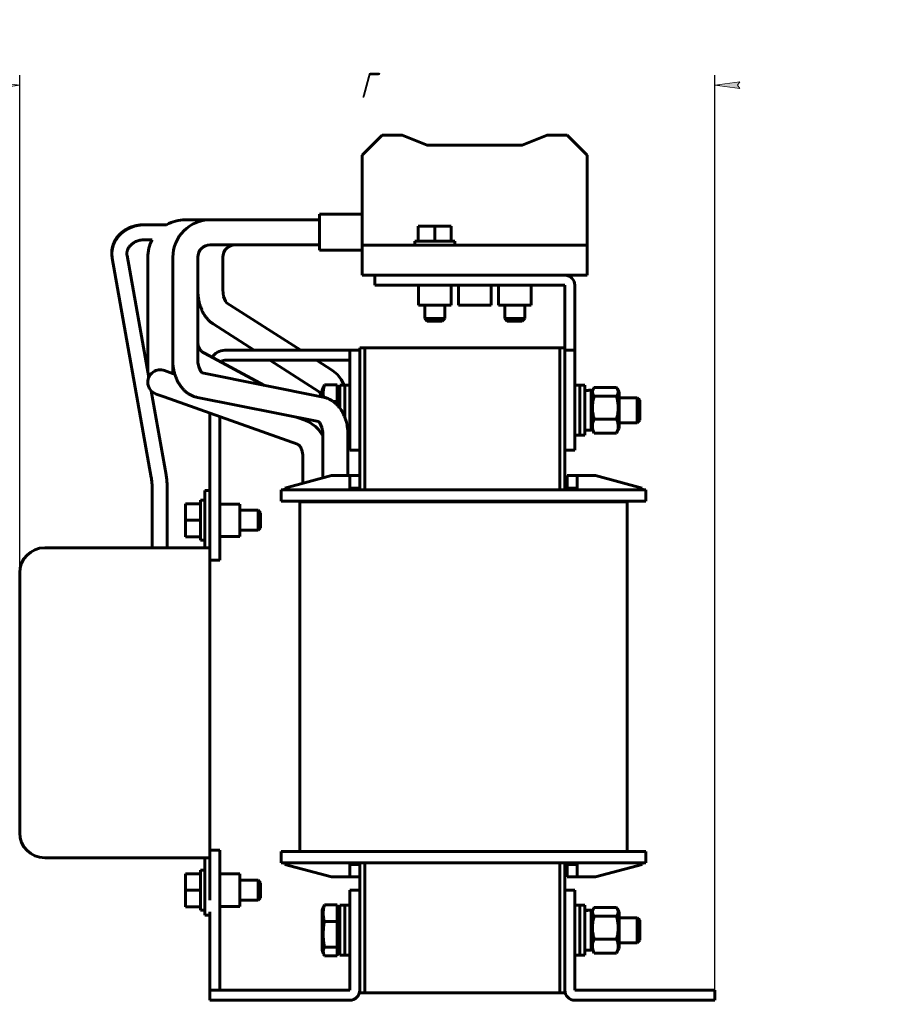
# Model space of a CAD drawing. Header units: millimetres. Extents: x 0 to 420, y 0 to 594.
# Tile 5 of 6: x 248 to 420, y 100 to 297. Entities that reach past the tile are written whole.
import ezdxf

# ---------------------------------------------------------------- set-up
doc = ezdxf.new("R2010")
doc.units = ezdxf.units.MM
doc.linetypes.add('K5LT_BASIC', pattern=[0])
doc.linetypes.add('K5LT_THIN', pattern=[0])
doc.layers.add('Системный слой', color=7, linetype='Continuous')
doc.styles.add('KDIMTEXTSTYLE', font='GOST_AU.SHX', dxfattribs={"width": 0.96, "oblique": 15, "height": 5})
doc.dimstyles.new('KDIMSTYLE (1.00)', dxfattribs={"dimtxt": 5, "dimasz": 1, "dimexe": 2, "dimexo": 0, "dimgap": 1, "dimtad": 1, "dimtxsty": 'KDIMTEXTSTYLE', "dimsah": 1, "dimcen": 0, "dimdle": 1, "dimadec": 0, "dimazin": 0, "dimtfac": 0.667, "dimtmove": 0, "dimatfit": 3, "dimfxl": 1, "dimtvp": 1, "dimtolj": 1, "dimtzin": 0, "dimarcsym": 0})

# ---------------------------------------------------------------- blocks, each defined once
blk = doc.blocks.new('U33')
at = {"layer": 'Системный слой', "color": 150, "linetype": 'K5LT_BASIC', "lineweight": 60, "true_color": 0x0080ff}
for p, q in [((307.71, 215.96), (307.43, 216.23)), ((307.43, 216.23), (307.43, 216.23)), ((308.15, 215.05), (307.71, 215.96)), ((308.28, 214.41), (308.15, 215.05)), ((308.32, 214.07), (308.28, 214.41)), ((308.33, 213.9), (308.32, 214.07)), ((308.33, 213.81), (308.33, 213.9)), ((308.33, 213.77), (308.33, 213.81)), ((308.33, 213.75), (308.33, 213.77)), ((308.33, 213.74), (308.33, 213.75)), ((308.33, 213.73), (308.33, 213.74)), ((308.33, 213.73), (308.33, 213.73)), ((308.33, 213.73), (308.33, 213.73)), ((308.33, 213.73), (308.33, 213.73)), ((308.33, 213.73), (308.33, 213.73)), ((308.33, 213.73), (308.33, 213.73))]:
    blk.add_line(p, q, dxfattribs=at)
blk = doc.blocks.new('U34')
at = {"layer": 'Системный слой', "color": 150, "linetype": 'K5LT_BASIC', "lineweight": 60, "true_color": 0x0080ff}
for p, q in [((313.33, 205.45), (313.33, 213.73)), ((313.33, 200.2), (313.33, 200.35))]:
    blk.add_line(p, q, dxfattribs=at)
blk = doc.blocks.new('U35')
at = {"layer": 'Системный слой', "color": 150, "linetype": 'K5LT_BASIC', "lineweight": 60, "true_color": 0x0080ff}
for p, q in [((308.33, 204.99), (308.33, 213.73)), ((308.33, 200.2), (308.33, 200.35))]:
    blk.add_line(p, q, dxfattribs=at)
blk = doc.blocks.new('U36')
at = {"layer": 'Системный слой', "color": 150, "linetype": 'K5LT_BASIC', "lineweight": 60, "true_color": 0x0080ff}
for p, q in [((283.35, 228.03), (283.33, 228.48)), ((283.52, 227.16), (283.35, 228.03)), ((283.95, 226.24), (283.52, 227.16)), ((284.23, 225.97), (283.95, 226.24))]:
    blk.add_line(p, q, dxfattribs=at)
blk = doc.blocks.new('U37')
at = {"layer": 'Системный слой', "color": 150, "linetype": 'K5LT_BASIC', "lineweight": 60, "true_color": 0x0080ff}
for p, q in [((305.56, 216.16), (304.92, 216.43)), ((306.84, 215.28), (305.56, 216.16)), ((307.43, 214.68), (306.84, 215.28)), ((308.33, 213.36), (307.43, 214.68))]:
    blk.add_line(p, q, dxfattribs=at)
blk = doc.blocks.new('U38')
at = {"layer": 'Системный слой', "color": 150, "linetype": 'K5LT_BASIC', "lineweight": 60, "true_color": 0x0080ff}
for start, end in [(90, 119.9264), (152.1819, 180)]:
    blk.add_arc((280.83, 249.1), 7.5, start, end, dxfattribs=at)
blk = doc.blocks.new('U39')
at = {"layer": 'Системный слой', "color": 150, "linetype": 'K5LT_BASIC', "lineweight": 60, "true_color": 0x0080ff}
for p, q in [((278.72, 225.73), (278.29, 225.88)), ((304.92, 216.43), (302.97, 217.12))]:
    blk.add_line(p, q, dxfattribs=at)
blk = doc.blocks.new('U40')
at = {"layer": 'Системный слой', "color": 150, "linetype": 'K5LT_BASIC', "lineweight": 60, "true_color": 0x0080ff}
for p, q in [((304.33, 203.92), (304.33, 209.24)), ((304.33, 200.2), (304.33, 200.35))]:
    blk.add_line(p, q, dxfattribs=at)
blk = doc.blocks.new('U41')
at = {"layer": 'Системный слой', "color": 150, "linetype": 'K5LT_BASIC', "lineweight": 60, "true_color": 0x0080ff}
for p, q in [((310.28, 226.43), (311.23, 225.64)), ((311.23, 225.64), (312, 224.65)), ((312, 224.65), (312.59, 223.5))]:
    blk.add_line(p, q, dxfattribs=at)
blk = doc.blocks.new('U42')
at = {"layer": 'Системный слой', "color": 150, "linetype": 'K5LT_BASIC', "lineweight": 60, "true_color": 0x0080ff}
for p, q in [((288.33, 242.57), (288.48, 241.27)), ((288.48, 241.27), (288.84, 240.31)), ((288.84, 240.31), (289.08, 239.99))]:
    blk.add_line(p, q, dxfattribs=at)
blk = doc.blocks.new('U43')
at = {"layer": 'Системный слой', "color": 150, "linetype": 'K5LT_BASIC', "lineweight": 60, "true_color": 0x0080ff}
for p, q in [((307.58, 222.21), (307.65, 222.14)), ((307.65, 222.14), (307.88, 221.8)), ((307.88, 221.8), (308.12, 221.19))]:
    blk.add_line(p, q, dxfattribs=at)
blk = doc.blocks.new('U44')
at = {"layer": 'Системный слой', "color": 150, "linetype": 'K5LT_BASIC', "lineweight": 60, "true_color": 0x0080ff}
for p, q in [((289.08, 239.99), (303.91, 230.5)), ((307.03, 228.5), (310.28, 226.43))]:
    blk.add_line(p, q, dxfattribs=at)
blk = doc.blocks.new('U45')
at = {"layer": 'Системный слой', "color": 150, "linetype": 'K5LT_BASIC', "lineweight": 60, "true_color": 0x0080ff}
for p, q in [((286.39, 235.78), (294.63, 230.5)), ((297.76, 228.5), (307.58, 222.21))]:
    blk.add_line(p, q, dxfattribs=at)
blk = doc.blocks.new('U46')
at = {"layer": 'Системный слой', "color": 150, "linetype": 'K5LT_BASIC', "lineweight": 60, "true_color": 0x0080ff}
for p, q in [((355.71, 202.6), (355.71, 231)), ((355.71, 102), (355.71, 128))]:
    blk.add_line(p, q, dxfattribs=at)
blk = doc.blocks.new('U47')
at = {"layer": 'Системный слой', "color": 150, "linetype": 'K5LT_BASIC', "lineweight": 60, "true_color": 0x0080ff}
for p, q in [((356.71, 202.6), (356.71, 210.5)), ((356.71, 102), (356.71, 128))]:
    blk.add_line(p, q, dxfattribs=at)
blk = doc.blocks.new('U48')
at = {"layer": 'Системный слой', "color": 150, "linetype": 'K5LT_BASIC', "lineweight": 60, "true_color": 0x0080ff}
for p, q in [((371.21, 218.5), (371.21, 221)), ((371.21, 216), (371.21, 218.5))]:
    blk.add_line(p, q, dxfattribs=at)
blk = doc.blocks.new('U49')
at = {"layer": 'Системный слой', "color": 150, "linetype": 'K5LT_BASIC', "lineweight": 60, "true_color": 0x0080ff}
for p, q in [((308.46, 222.74), (308.39, 221.93)), ((308.65, 223.61), (308.46, 222.74)), ((308.39, 221.93), (308.45, 221.13))]:
    blk.add_line(p, q, dxfattribs=at)
blk = doc.blocks.new('U50')
at = {"layer": 'Системный слой', "color": 150, "linetype": 'K5LT_BASIC', "lineweight": 60, "true_color": 0x0080ff}
for p, q in [((308.21, 222.5), (308.21, 221.18)), ((308.21, 214.79), (308.21, 214.5))]:
    blk.add_line(p, q, dxfattribs=at)
blk = doc.blocks.new('U51')
at = {"layer": 'Системный слой', "color": 150, "linetype": 'K5LT_BASIC', "lineweight": 60, "true_color": 0x0080ff}
for p, q in [((371.71, 220.5), (371.71, 218.5)), ((371.71, 218.5), (371.71, 216.5))]:
    blk.add_line(p, q, dxfattribs=at)
blk = doc.blocks.new('U52')
at = {"layer": 'Системный слой', "color": 150, "linetype": 'K5LT_BASIC', "lineweight": 60, "true_color": 0x0080ff}
for p, q in [((367.04, 223.08), (367.1, 223)), ((367.1, 223), (367.15, 222.92)), ((367.15, 222.92), (367.21, 222.83)), ((367.21, 222.83), (367.39, 222.32)), ((367.32, 221.81), (367.04, 221.31)), ((367.39, 222.32), (367.32, 221.81))]:
    blk.add_line(p, q, dxfattribs=at)
blk = doc.blocks.new('U53')
at = {"layer": 'Системный слой', "color": 150, "linetype": 'K5LT_BASIC', "lineweight": 60, "true_color": 0x0080ff}
for p, q in [((362.24, 222.33), (362.42, 222.83)), ((362.42, 222.83), (362.47, 222.92)), ((362.47, 222.92), (362.53, 223)), ((362.53, 223), (362.59, 223.08)), ((362.3, 221.81), (362.24, 222.33)), ((362.59, 221.31), (362.3, 221.81))]:
    blk.add_line(p, q, dxfattribs=at)
blk = doc.blocks.new('U54')
at = {"layer": 'Системный слой', "color": 150, "linetype": 'K5LT_BASIC', "lineweight": 60, "true_color": 0x0080ff}
for p, q in [((371.21, 114.5), (371.21, 117)), ((371.21, 112), (371.21, 114.5))]:
    blk.add_line(p, q, dxfattribs=at)
blk = doc.blocks.new('U55')
at = {"layer": 'Системный слой', "color": 150, "linetype": 'K5LT_BASIC', "lineweight": 60, "true_color": 0x0080ff}
for p, q in [((308.51, 110.83), (308.4, 110.37)), ((308.4, 110.37), (308.43, 109.93)), ((308.65, 111.12), (308.51, 110.83)), ((308.43, 109.93), (308.49, 109.73)), ((308.49, 109.73), (308.54, 109.62)), ((308.54, 109.62), (308.59, 109.51)), ((308.59, 109.51), (308.65, 109.4))]:
    blk.add_line(p, q, dxfattribs=at)
blk = doc.blocks.new('U56')
at = {"layer": 'Системный слой', "color": 150, "linetype": 'K5LT_BASIC', "lineweight": 60, "true_color": 0x0080ff}
for p, q in [((371.71, 116.5), (371.71, 114.5)), ((371.71, 114.5), (371.71, 112.5))]:
    blk.add_line(p, q, dxfattribs=at)
blk = doc.blocks.new('U57')
at = {"layer": 'Системный слой', "color": 150, "linetype": 'K5LT_BASIC', "lineweight": 60, "true_color": 0x0080ff}
for p, q in [((318.71, 245.5), (316.21, 245.5)), ((361.21, 245.5), (356.71, 245.5))]:
    blk.add_line(p, q, dxfattribs=at)
blk = doc.blocks.new('U58')
at = {"layer": 'Системный слой', "color": 150, "linetype": 'K5LT_BASIC', "lineweight": 60, "true_color": 0x0080ff}
for p, q in [((273.52, 225.05), (269.19, 249.43)), ((276.97, 205.58), (273.98, 222.42))]:
    blk.add_line(p, q, dxfattribs=at)
blk = doc.blocks.new('U59')
at = {"layer": 'Системный слой', "color": 150, "linetype": 'K5LT_BASIC', "lineweight": 60, "true_color": 0x0080ff}
for p, q in [((274.04, 204.91), (274.01, 205.1)), ((274.14, 204.11), (274.04, 204.91)), ((274.19, 203.36), (274.14, 204.11)), ((274.21, 202.97), (274.19, 203.36)), ((274.21, 202.78), (274.21, 202.97)), ((274.21, 202.68), (274.21, 202.78)), ((274.21, 202.63), (274.21, 202.68)), ((274.21, 202.61), (274.21, 202.63)), ((274.21, 202.59), (274.21, 202.61)), ((274.21, 202.58), (274.21, 202.59)), ((274.21, 202.59), (274.21, 202.59)), ((274.21, 202.59), (274.21, 202.59)), ((274.21, 202.58), (274.21, 202.58)), ((274.21, 202.58), (274.21, 202.58)), ((274.21, 202.58), (274.21, 202.58)), ((274.21, 202.58), (274.21, 202.58))]:
    blk.add_line(p, q, dxfattribs=at)
blk = doc.blocks.new('U60')
at = {"layer": 'Системный слой', "color": 150, "linetype": 'K5LT_BASIC', "lineweight": 60, "true_color": 0x0080ff}
for p, q in [((315.71, 205.45), (315.71, 231)), ((315.71, 102), (315.71, 125.15))]:
    blk.add_line(p, q, dxfattribs=at)
blk = doc.blocks.new('U61')
at = {"layer": 'Системный слой', "color": 150, "linetype": 'K5LT_BASIC', "lineweight": 60, "true_color": 0x0080ff}
for p, q in [((316.71, 202.6), (316.71, 231)), ((316.71, 102), (316.71, 128))]:
    blk.add_line(p, q, dxfattribs=at)
blk = doc.blocks.new('U62')
at = {"layer": 'Системный слой', "color": 150, "linetype": 'K5LT_BASIC', "lineweight": 60, "true_color": 0x0080ff}
for p, q in [((307.66, 254.1), (307.66, 257.7)), ((307.66, 250.5), (307.66, 254.1))]:
    blk.add_line(p, q, dxfattribs=at)
blk = doc.blocks.new('U63')
at = {"layer": 'Системный слой', "color": 150, "linetype": 'K5LT_BASIC', "lineweight": 60, "true_color": 0x0080ff}
for p, q in [((367.04, 119.08), (367.1, 119)), ((367.1, 119), (367.15, 118.92)), ((367.15, 118.92), (367.21, 118.83)), ((367.21, 118.83), (367.39, 118.32)), ((367.39, 118.32), (367.32, 117.81)), ((367.32, 117.81), (367.04, 117.31))]:
    blk.add_line(p, q, dxfattribs=at)
blk = doc.blocks.new('U64')
at = {"layer": 'Системный слой', "color": 150, "linetype": 'K5LT_BASIC', "lineweight": 60, "true_color": 0x0080ff}
for p, q in [((362.24, 118.33), (362.42, 118.83)), ((362.3, 117.81), (362.24, 118.33)), ((362.42, 118.83), (362.47, 118.92)), ((362.47, 118.92), (362.53, 119)), ((362.53, 119), (362.59, 119.08)), ((362.59, 117.31), (362.3, 117.81))]:
    blk.add_line(p, q, dxfattribs=at)
blk = doc.blocks.new('U65')
at = {"layer": 'Системный слой', "color": 150, "linetype": 'K5LT_BASIC', "lineweight": 60, "true_color": 0x0080ff}
for p, q in [((355.71, 202.6), (355.71, 231)), ((355.71, 102), (355.71, 128))]:
    blk.add_line(p, q, dxfattribs=at)
blk = doc.blocks.new('U66')
at = {"layer": 'Системный слой', "color": 150, "linetype": 'K5LT_BASIC', "lineweight": 60, "true_color": 0x0080ff}
for p, q in [((316.71, 202.6), (316.71, 231)), ((316.71, 102), (316.71, 128))]:
    blk.add_line(p, q, dxfattribs=at)
blk = doc.blocks.new('KDIMARROW_01')
at = {"layer": 'Системный слой'}
blk.add_hatch(color=0, dxfattribs=at).paths.add_polyline_path([(0, 0), (-5, 0.66), (-4.5, 0), (-5, -0.66)])
at = {"layer": 'Системный слой', "color": 0, "linetype": 'K5LT_THIN', "lineweight": 18}
for p, q in [((-4.5, 0), (-5, 0.66)), ((-5, 0.66), (0, 0)), ((0, 0), (-5, -0.66)), ((-5, -0.66), (-4.5, 0)), ((0, 0), (-1, 0))]:
    blk.add_line(p, q, dxfattribs=at)

msp = doc.modelspace()

# ---------------------------------------------------------------- linework, layer by layer
at = {"layer": 'Системный слой', "color": 150, "linetype": 'K5LT_BASIC', "lineweight": 60, "true_color": 0x0080ff}
for p, q in [((320.212, 273.502), (316.212, 269.502)), ((320.212, 273.502), (324.212, 273.502)), ((324.212, 273.502), (329.212, 271.502)), ((348.212, 271.502), (353.212, 273.502)), ((353.212, 273.502), (357.212, 273.502)), ((361.212, 269.502), (357.212, 273.502)), ((329.212, 271.502), (348.212, 271.502)), ((316.212, 269.502), (316.212, 251.502)), ((361.212, 269.502), (361.212, 251.502)), ((280.831, 256.602), (285.831, 256.602)), ((285.831, 256.602), (307.662, 256.602)), ((307.662, 257.702), (316.162, 257.702)), ((316.162, 254.102), (316.162, 257.702)), ((272.616, 255.602), (272.634, 255.602)), ((272.634, 255.602), (272.651, 255.602)), ((272.651, 255.602), (277.089, 255.602)), ((316.162, 252.302), (316.162, 254.102)), ((327.412, 255.336), (327.412, 252.336)), ((327.412, 255.336), (330.712, 255.336)), ((330.712, 255.336), (330.712, 252.336)), ((330.712, 255.336), (334.012, 255.336)), ((334.012, 255.336), (334.012, 252.336)), ((272.651, 252.602), (274.198, 252.602)), ((316.212, 252.302), (316.162, 252.302)), ((316.162, 252.302), (316.162, 250.502)), ((334.712, 252.336), (326.712, 252.336)), ((326.712, 251.502), (326.712, 252.336)), ((334.712, 251.502), (334.712, 252.336)), ((285.831, 251.602), (307.662, 251.602)), ((307.662, 250.502), (316.162, 250.502)), ((316.212, 250.502), (316.162, 250.502)), ((316.212, 251.502), (316.212, 245.502)), ((361.212, 251.502), (316.212, 251.502)), ((361.212, 251.502), (361.212, 245.502)), ((266.211, 249.02), (266.191, 249.134)), ((266.232, 248.907), (266.211, 249.02)), ((274.019, 205.057), (266.232, 248.907)), ((273.331, 229.102), (273.331, 249.102)), ((278.331, 228.479), (278.331, 249.102)), ((283.331, 228.479), (283.331, 249.102)), ((288.331, 249.102), (288.331, 242.565)), ((318.712, 245.502), (320.712, 245.502)), ((318.712, 243.502), (318.712, 245.502)), ((356.712, 245.502), (320.712, 245.502)), ((320.712, 243.502), (318.712, 243.502)), ((320.712, 243.502), (356.712, 243.502)), ((327.462, 239.502), (327.462, 243.502)), ((333.962, 239.502), (333.962, 243.502)), ((335.462, 239.502), (335.462, 243.502)), ((341.962, 239.502), (341.962, 243.502)), ((343.462, 239.502), (343.462, 243.502)), ((349.962, 239.502), (349.962, 243.502)), ((356.712, 243.502), (356.712, 230.502)), ((358.712, 230.502), (358.712, 243.502)), ((333.962, 239.502), (327.462, 239.502)), ((328.712, 236.836), (328.712, 239.502)), ((332.712, 236.836), (332.712, 239.502)), ((341.962, 239.502), (335.462, 239.502)), ((349.962, 239.502), (343.462, 239.502)), ((344.712, 236.836), (344.712, 239.502)), ((348.712, 236.836), (348.712, 239.502)), ((328.712, 236.836), (332.712, 236.836)), ((329.212, 236.336), (328.712, 236.836)), ((332.212, 236.336), (329.212, 236.336)), ((332.212, 236.336), (332.712, 236.836)), ((344.712, 236.836), (348.712, 236.836)), ((345.212, 236.336), (344.712, 236.836)), ((348.212, 236.336), (345.212, 236.336)), ((348.212, 236.336), (348.712, 236.836)), ((288.712, 230.502), (313.712, 230.502)), ((313.712, 228.502), (313.712, 230.502)), ((313.712, 230.502), (315.712, 230.502)), ((315.712, 231.002), (316.712, 231.002)), ((316.712, 231.002), (355.712, 231.002)), ((355.712, 231.002), (356.712, 231.002)), ((356.712, 210.502), (356.712, 230.502)), ((356.712, 230.502), (358.712, 230.502)), ((358.712, 230.502), (358.712, 210.502)), ((273.331, 226.089), (273.331, 229.102)), ((278.331, 225.868), (278.331, 228.479)), ((296.682, 223.481), (284.654, 229.896)), ((288.712, 228.502), (313.712, 228.502)), ((313.712, 212.502), (313.712, 228.502)), ((315.712, 212.502), (315.712, 228.502)), ((278.293, 225.881), (276.667, 226.458)), ((308.427, 221.133), (284.216, 225.975)), ((308.212, 222.502), (308.493, 223.273)), ((308.648, 223.609), (311.212, 223.609)), ((311.212, 220.226), (311.212, 223.609)), ((311.712, 221.872), (311.212, 222.586)), ((312.712, 223.502), (311.712, 223.502)), ((311.712, 218.961), (311.712, 223.502)), ((312.712, 217.136), (312.712, 223.502)), ((312.712, 217.136), (312.712, 223.502)), ((313.712, 223.502), (312.712, 223.502)), ((358.712, 223.502), (359.712, 223.502)), ((359.712, 223.502), (359.712, 213.502)), ((359.712, 223.502), (360.712, 223.502)), ((359.712, 223.502), (359.712, 213.502)), ((360.712, 223.502), (360.712, 213.502)), ((362.012, 222.127), (362.42, 222.833)), ((367.039, 223.082), (362.586, 223.082)), ((367.612, 222.127), (367.205, 222.833)), ((276.621, 221.169), (274.995, 221.746)), ((303.244, 211.722), (276.621, 221.169)), ((307.432, 216.233), (283.235, 221.072)), ((360.712, 222.502), (361.362, 222.485)), ((362.012, 222.502), (362.012, 214.502)), ((367.039, 221.313), (362.586, 221.313)), ((367.612, 222.127), (367.612, 214.877)), ((371.212, 221.002), (367.612, 221.002)), ((371.712, 220.502), (371.212, 221.002)), ((310.448, 220.226), (311.212, 220.226)), ((311.212, 219.552), (311.212, 220.226)), ((285.712, 217.943), (285.712, 198.502)), ((287.712, 217.234), (287.712, 190.502)), ((367.039, 216.733), (362.586, 216.733)), ((362.012, 214.877), (362.42, 214.172)), ((367.612, 214.877), (367.205, 214.172)), ((371.212, 216.002), (367.612, 216.002)), ((371.712, 216.502), (371.212, 216.002)), ((308.212, 214.502), (308.303, 214.254)), ((313.712, 213.502), (313.331, 213.502)), ((358.712, 213.502), (359.712, 213.502)), ((359.712, 213.502), (360.712, 213.502)), ((360.712, 214.502), (362.012, 214.502)), ((367.039, 213.923), (362.586, 213.923)), ((313.712, 210.502), (313.712, 212.502)), ((313.712, 210.502), (315.712, 210.502)), ((358.712, 210.502), (356.712, 210.502)), ((310.042, 205.452), (300.712, 202.952)), ((310.042, 205.452), (313.712, 205.452)), ((313.712, 202.952), (313.712, 205.452)), ((313.712, 205.452), (315.712, 205.452)), ((315.712, 205.452), (315.712, 202.952)), ((357.212, 202.952), (357.212, 205.452)), ((357.212, 205.452), (359.212, 205.452)), ((362.882, 205.452), (359.212, 205.452)), ((359.212, 205.452), (359.212, 202.952)), ((372.212, 202.952), (362.882, 205.452)), ((300.712, 202.952), (300.712, 202.602)), ((315.712, 202.952), (313.712, 202.952)), ((313.712, 202.952), (313.712, 202.602)), ((315.712, 202.952), (315.712, 202.602)), ((357.212, 202.952), (357.212, 202.602)), ((359.212, 202.952), (357.212, 202.952)), ((359.212, 202.952), (359.212, 202.602)), ((372.212, 202.952), (372.212, 202.602)), ((274.212, 191.002), (274.212, 202.667)), ((277.212, 191.002), (277.212, 202.667)), ((284.712, 202.476), (285.712, 202.476)), ((284.712, 202.476), (284.712, 201.793)), ((284.712, 191.002), (284.712, 201.793)), ((285.712, 201.793), (285.712, 191.002)), ((300.012, 202.602), (306.012, 202.602)), ((300.012, 200.352), (300.012, 202.602)), ((306.012, 202.602), (313.712, 202.602)), ((313.712, 202.602), (315.712, 202.602)), ((315.712, 202.602), (357.212, 202.602)), ((359.212, 202.602), (357.212, 202.602)), ((359.212, 202.602), (366.912, 202.602)), ((366.912, 202.602), (372.912, 202.602)), ((372.912, 200.352), (372.912, 202.602)), ((280.879, 199.802), (283.879, 199.802)), ((280.879, 196.502), (280.879, 199.802)), ((283.879, 200.502), (283.879, 192.502)), ((284.712, 200.502), (283.879, 200.502)), ((291.712, 199.752), (287.712, 199.752)), ((291.712, 199.752), (291.712, 193.252)), ((300.012, 200.352), (306.012, 200.352)), ((303.712, 130.252), (303.712, 200.202)), ((303.712, 200.202), (313.712, 200.202)), ((306.012, 200.352), (366.912, 200.352)), ((313.712, 200.202), (359.212, 200.202)), ((314.062, 200.352), (314.062, 200.202)), ((358.862, 200.352), (358.862, 200.202)), ((359.212, 200.202), (369.212, 200.202)), ((366.912, 200.352), (372.912, 200.352)), ((369.212, 130.252), (369.212, 200.202)), ((295.379, 198.502), (291.712, 198.502)), ((295.379, 194.502), (295.379, 198.502)), ((295.879, 198.002), (295.379, 198.502)), ((295.879, 198.002), (295.879, 195.002)), ((280.879, 196.502), (283.879, 196.502)), ((280.879, 193.202), (280.879, 196.502)), ((295.879, 195.002), (295.379, 194.502)), ((280.879, 193.202), (283.879, 193.202)), ((291.712, 193.252), (287.712, 193.252)), ((295.379, 194.502), (291.712, 194.502)), ((284.712, 192.502), (283.879, 192.502)), ((284.712, 191.002), (252.712, 191.002)), ((285.712, 191.002), (284.712, 191.002)), ((285.712, 191.002), (285.712, 186.002)), ((287.712, 190.502), (287.712, 188.502)), ((287.712, 188.502), (285.712, 188.502)), ((247.712, 186.002), (247.712, 134.002)), ((285.712, 186.002), (285.712, 134.002)), ((285.712, 134.002), (285.712, 129.002)), ((287.712, 130.502), (285.712, 130.502)), ((287.712, 128.502), (287.712, 130.502)), ((300.012, 130.252), (300.012, 128.002)), ((300.012, 130.252), (306.012, 130.252)), ((306.012, 130.252), (366.912, 130.252)), ((366.912, 130.252), (372.912, 130.252)), ((372.912, 130.252), (372.912, 128.002)), ((252.712, 129.002), (284.712, 129.002)), ((284.712, 118.211), (284.712, 129.002)), ((284.712, 129.002), (285.712, 129.002)), ((285.712, 129.002), (285.712, 120.502)), ((287.712, 102.502), (287.712, 128.502)), ((283.879, 126.502), (283.879, 118.502)), ((284.712, 126.502), (283.879, 126.502)), ((300.012, 128.002), (306.012, 128.002)), ((300.712, 127.652), (300.712, 128.002)), ((300.712, 127.652), (310.042, 125.152)), ((306.012, 128.002), (313.712, 128.002)), ((313.712, 127.652), (313.712, 128.002)), ((313.712, 128.002), (315.712, 128.002)), ((313.712, 125.152), (313.712, 127.652)), ((313.712, 127.652), (315.712, 127.652)), ((315.712, 128.002), (357.212, 128.002)), ((315.712, 127.652), (315.712, 128.002)), ((315.712, 127.652), (315.712, 125.152)), ((359.212, 128.002), (357.212, 128.002)), ((357.212, 127.652), (357.212, 128.002)), ((357.212, 127.652), (359.212, 127.652)), ((357.212, 125.152), (357.212, 127.652)), ((359.212, 128.002), (366.912, 128.002)), ((359.212, 127.652), (359.212, 128.002)), ((359.212, 127.652), (359.212, 125.152)), ((362.882, 125.152), (372.212, 127.652)), ((366.912, 128.002), (372.912, 128.002)), ((372.212, 127.652), (372.212, 128.002)), ((280.879, 125.802), (283.879, 125.802)), ((280.879, 122.502), (280.879, 125.802)), ((291.712, 125.752), (287.712, 125.752)), ((291.712, 125.752), (291.712, 119.252)), ((295.379, 124.502), (291.712, 124.502)), ((295.379, 120.502), (295.379, 124.502)), ((295.879, 124.002), (295.379, 124.502)), ((310.042, 125.152), (313.712, 125.152)), ((315.712, 125.152), (313.712, 125.152)), ((359.212, 125.152), (357.212, 125.152)), ((362.882, 125.152), (359.212, 125.152)), ((280.879, 122.502), (283.879, 122.502)), ((280.879, 119.202), (280.879, 122.502)), ((295.879, 124.002), (295.879, 121.002)), ((313.712, 120.502), (313.712, 122.502)), ((313.712, 122.502), (315.712, 122.502)), ((356.712, 122.502), (358.712, 122.502)), ((358.712, 122.502), (358.712, 120.502)), ((295.379, 120.502), (291.712, 120.502)), ((295.879, 121.002), (295.379, 120.502)), ((313.712, 102.502), (313.712, 120.502)), ((315.712, 120.502), (315.712, 102.502)), ((356.712, 120.502), (356.712, 102.502)), ((358.712, 102.502), (358.712, 120.502)), ((280.879, 119.202), (283.879, 119.202)), ((284.712, 118.502), (283.879, 118.502)), ((284.712, 118.211), (284.712, 117.529)), ((285.712, 102.502), (285.712, 118.211)), ((291.712, 119.252), (287.712, 119.252)), ((308.212, 118.502), (308.493, 119.273)), ((308.212, 118.502), (308.212, 110.502)), ((308.648, 119.609), (311.212, 119.609)), ((311.212, 116.226), (311.212, 119.609)), ((311.712, 117.872), (311.212, 118.586)), ((311.712, 109.502), (311.712, 119.502)), ((312.712, 119.502), (311.712, 119.502)), ((312.712, 109.502), (312.712, 119.502)), ((312.712, 109.502), (312.712, 119.502)), ((313.712, 119.502), (312.712, 119.502)), ((358.712, 119.502), (359.712, 119.502)), ((359.712, 119.502), (360.712, 119.502)), ((359.712, 119.502), (359.712, 109.502)), ((359.712, 119.502), (359.712, 109.502)), ((360.712, 119.502), (360.712, 109.502)), ((360.712, 118.502), (361.362, 118.485)), ((362.012, 118.127), (362.42, 118.833)), ((362.012, 118.502), (362.012, 110.502)), ((367.039, 119.082), (362.586, 119.082)), ((367.612, 118.127), (367.205, 118.833)), ((284.712, 117.529), (285.712, 117.529)), ((308.648, 116.226), (311.212, 116.226)), ((311.212, 111.119), (311.212, 116.226)), ((367.039, 117.313), (362.586, 117.313)), ((367.612, 118.127), (367.612, 110.877)), ((371.212, 117.002), (367.612, 117.002)), ((371.712, 116.502), (371.212, 117.002)), ((367.039, 112.733), (362.586, 112.733)), ((371.712, 112.502), (371.212, 112.002)), ((308.212, 110.502), (308.493, 109.732)), ((308.648, 111.119), (311.212, 111.119)), ((311.712, 111.132), (311.212, 110.418)), ((311.212, 109.395), (311.212, 111.119)), ((360.712, 110.502), (362.012, 110.502)), ((362.012, 110.877), (362.42, 110.172)), ((367.612, 110.877), (367.205, 110.172)), ((371.212, 112.002), (367.612, 112.002)), ((308.648, 109.395), (311.212, 109.395)), ((312.712, 109.502), (311.712, 109.502)), ((313.712, 109.502), (312.712, 109.502)), ((358.712, 109.502), (359.712, 109.502)), ((359.712, 109.502), (360.712, 109.502)), ((367.039, 109.923), (362.586, 109.923)), ((285.712, 100.502), (285.712, 102.502)), ((285.712, 102.502), (287.712, 102.502)), ((287.712, 102.502), (313.712, 102.502)), ((384.712, 102.502), (358.712, 102.502)), ((384.712, 102.502), (386.712, 102.502)), ((386.712, 102.502), (386.712, 100.502)), ((287.712, 100.502), (285.712, 100.502)), ((313.712, 100.502), (287.712, 100.502)), ((315.712, 102.002), (316.712, 102.002)), ((316.712, 102.002), (355.712, 102.002)), ((355.712, 102.002), (356.712, 102.002)), ((358.712, 100.502), (384.712, 100.502)), ((386.712, 100.502), (384.712, 100.502))]:
    msp.add_line(p, q, dxfattribs=at)
for centre, radius, start, end in [((285.831, 249.102), 7.5, 90, 180), ((285.831, 249.102), 2.5, 90, 180), ((290.831, 249.102), 2.5, 90, 180), ((356.712, 243.502), 2, 0, 90), ((288.712, 227.502), 3, 90, 148.05039), ((288.712, 227.502), 1, 90, 140.22379), ((275.831, 224.102), 2.5, 70.46335, 180), ((275.831, 224.102), 2.5, 180, 250.46383), ((252.712, 186.002), 5, 90, 180), ((252.712, 134.002), 5, 180, 270), ((313.712, 102.502), 2, 270, 0), ((358.712, 102.502), 2, 180, 270)]:
    msp.add_arc(centre, radius, start, end, dxfattribs=at)
for points, knots in [([(266.191, 249.134), (266.159, 249.314), (266.137, 249.495), (266.118, 249.804), (266.114, 249.931), (266.117, 250.127), (266.119, 250.195), (266.129, 250.368), (266.138, 250.474), (266.173, 250.759), (266.205, 250.939), (266.289, 251.295), (266.341, 251.472), (266.465, 251.821), (266.537, 251.994), (266.702, 252.334), (266.794, 252.501), (266.998, 252.828), (267.111, 252.988), (267.355, 253.3), (267.487, 253.452), (267.771, 253.744), (267.922, 253.885), (268.244, 254.155), (268.415, 254.284), (268.773, 254.527), (268.962, 254.641), (269.354, 254.853), (269.557, 254.95), (269.981, 255.128), (270.201, 255.207), (270.65, 255.345), (270.878, 255.403), (271.351, 255.5), (271.596, 255.537), (272.099, 255.589), (272.357, 255.602), (272.616, 255.602)], [0, 0, 0, 0, 1.0485568, 1.0485568, 1.7807221, 1.7807221, 2.1720262, 2.1720262, 2.7807233, 2.7807233, 3.8267613, 3.8267613, 4.8787778, 4.8787778, 5.9414799, 5.9414799, 7.0188416, 7.0188416, 8.1136372, 8.1136372, 9.2292278, 9.2292278, 10.3658533, 10.3658533, 11.5258621, 11.5258621, 12.7091641, 12.7091641, 13.9093879, 13.9093879, 15.1418927, 15.1418927, 16.3743975, 16.3743975, 17.6601435, 17.6601435, 19, 19, 19, 19]), ([(266.211, 249.02), (266.211, 249.02), (266.211, 249.021), (266.205, 249.076), (266.192, 249.13), (266.169, 249.316), (266.152, 249.448), (266.137, 249.695), (266.133, 249.81), (266.134, 250.04), (266.139, 250.154), (266.155, 250.383), (266.167, 250.496), (266.21, 250.796), (266.247, 250.981), (266.341, 251.347), (266.399, 251.529), (266.534, 251.887), (266.612, 252.063), (266.789, 252.41), (266.888, 252.581), (267.106, 252.914), (267.225, 253.076), (267.484, 253.392), (267.623, 253.544), (267.921, 253.839), (268.08, 253.98), (268.416, 254.249), (268.593, 254.377), (268.966, 254.617), (269.161, 254.729), (269.568, 254.936), (269.779, 255.03), (270.217, 255.2), (270.443, 255.275), (270.908, 255.403), (271.148, 255.456), (271.636, 255.539), (271.886, 255.569), (272.296, 255.596), (272.456, 255.597), (272.622, 255.602), (272.628, 255.602), (272.634, 255.602), (272.634, 255.602), (272.634, 255.602)], [0, 0, 0, 0, 0.0004269, 0.0004269, 0.31502, 0.31502, 1.0667732, 1.0667732, 1.7203849, 1.7203849, 2.3703672, 2.3703672, 3.0203495, 3.0203495, 4.0861521, 4.0861521, 5.1581341, 5.1581341, 6.2396538, 6.2396538, 7.3368735, 7.3368735, 8.4494726, 8.4494726, 9.582123, 9.582123, 10.7346717, 10.7346717, 11.9091941, 11.9091941, 13.1064839, 13.1064839, 14.3269778, 14.3269778, 15.5720333, 15.5720333, 16.8432312, 16.8432312, 18.1425622, 18.1425622, 18.9690222, 18.9690222, 18.9999399, 18.9999399, 19, 19, 19, 19]), ([(266.232, 248.907), (266.232, 248.907), (266.232, 248.907), (266.225, 248.961), (266.212, 249.013), (266.199, 249.123), (266.19, 249.178), (266.175, 249.317), (266.167, 249.401), (266.154, 249.602), (266.151, 249.72), (266.152, 249.953), (266.156, 250.069), (266.173, 250.307), (266.187, 250.43), (266.232, 250.744), (266.27, 250.935), (266.368, 251.312), (266.428, 251.499), (266.568, 251.867), (266.649, 252.049), (266.832, 252.405), (266.934, 252.58), (267.159, 252.921), (267.282, 253.087), (267.548, 253.409), (267.691, 253.565), (267.997, 253.864), (268.16, 254.007), (268.504, 254.28), (268.686, 254.409), (269.067, 254.65), (269.266, 254.763), (269.681, 254.969), (269.897, 255.063), (270.342, 255.23), (270.572, 255.304), (271.044, 255.428), (271.287, 255.478), (271.773, 255.553), (272.016, 255.579), (272.378, 255.598), (272.497, 255.599), (272.622, 255.602), (272.628, 255.602), (272.64, 255.602), (272.645, 255.602), (272.651, 255.602), (272.651, 255.602), (272.651, 255.602)], [0, 0, 0, 0, 0.0004195, 0.0004195, 0.3016635, 0.3016635, 0.6170587, 0.6170587, 1.0852244, 1.0852244, 1.7466605, 1.7466605, 2.3945266, 2.3945266, 3.085586, 3.085586, 4.1698383, 4.1698383, 5.260106, 5.260106, 6.3589, 6.3589, 7.4727113, 7.4727113, 8.6003667, 8.6003667, 9.7464655, 9.7464655, 10.9115109, 10.9115109, 12.097071, 12.097071, 13.3046032, 13.3046032, 14.5343218, 14.5343218, 15.7879088, 15.7879088, 17.0674545, 17.0674545, 18.3266249, 18.3266249, 18.9384213, 18.9384213, 18.9692994, 18.9692994, 18.9998807, 18.9998807, 19, 19, 19, 19]), ([(269.151, 249.815), (269.151, 249.896), (269.156, 249.977), (269.174, 250.14), (269.188, 250.221), (269.213, 250.333), (269.221, 250.364), (269.237, 250.423), (269.246, 250.452), (269.268, 250.524), (269.283, 250.568), (269.33, 250.689), (269.364, 250.767), (269.444, 250.925), (269.49, 251.006), (269.594, 251.166), (269.652, 251.245), (269.78, 251.402), (269.85, 251.48), (270.003, 251.631), (270.086, 251.705), (270.264, 251.848), (270.359, 251.916), (270.563, 252.048), (270.671, 252.11), (270.899, 252.225), (271.019, 252.279), (271.27, 252.375), (271.401, 252.418), (271.673, 252.492), (271.813, 252.522), (272.102, 252.57), (272.25, 252.586), (272.483, 252.6), (272.567, 252.6), (272.651, 252.602), (272.651, 252.602), (272.651, 252.602), (272.651, 252.602), (272.651, 252.602)], [0, 0, 0, 0, 1.0465302, 1.0465302, 2.0954254, 2.0954254, 2.5002993, 2.5002993, 2.8693986, 2.8693986, 3.443574, 3.443574, 4.4688875, 4.4688875, 5.5583303, 5.5583303, 6.6688645, 6.6688645, 7.804445, 7.804445, 8.9668714, 8.9668714, 10.1587318, 10.1587318, 11.3807518, 11.3807518, 12.6342914, 12.6342914, 13.9190633, 13.9190633, 15.2369631, 15.2369631, 16.5880603, 16.5880603, 17.3504543, 17.3504543, 17.3505603, 17.3505603, 17.3506658, 17.3506658, 17.3506658, 17.3506658]), ([(269.185, 249.432), (269.181, 249.457), (269.177, 249.483), (269.17, 249.534), (269.166, 249.559), (269.161, 249.61), (269.159, 249.636), (269.155, 249.687), (269.154, 249.713), (269.152, 249.764), (269.151, 249.789), (269.151, 249.815)], [0, 0, 0, 0, 0.3298668, 0.3298668, 0.6597337, 0.6597337, 0.9896005, 0.9896005, 1.3194674, 1.3194674, 1.6493342, 1.6493342, 1.6493342, 1.6493342]), ([(283.331, 242.565), (283.331, 242.565), (283.331, 242.565), (283.341, 242.297), (283.341, 242.027), (283.38, 241.498), (283.409, 241.237), (283.48, 240.756), (283.52, 240.535), (283.618, 240.076), (283.679, 239.838), (283.815, 239.376), (283.891, 239.153), (284.054, 238.728), (284.141, 238.526), (284.314, 238.162), (284.4, 237.999), (284.547, 237.74), (284.607, 237.642), (284.779, 237.371), (284.897, 237.203), (285.133, 236.899), (285.249, 236.762), (285.442, 236.555), (285.515, 236.481), (285.683, 236.32), (285.779, 236.234), (285.953, 236.089), (286.03, 236.028), (286.199, 235.903), (286.291, 235.839), (286.386, 235.779)], [0, 0, 0, 0, 0.0007328, 0.0007328, 1.754915, 1.754915, 3.4739015, 3.4739015, 4.9616041, 4.9616041, 6.6098839, 6.6098839, 8.2248583, 8.2248583, 9.7549865, 9.7549865, 11.0604707, 11.0604707, 11.8872493, 11.8872493, 13.3781017, 13.3781017, 14.699492, 14.699492, 15.4693062, 15.4693062, 16.4277934, 16.4277934, 17.1602291, 17.1602291, 18, 18, 18, 18]), ([(284.654, 229.896), (284.563, 229.945), (284.474, 230), (284.304, 230.12), (284.223, 230.185), (284.069, 230.325), (283.997, 230.4), (283.861, 230.559), (283.799, 230.642), (283.684, 230.816), (283.633, 230.907), (283.541, 231.094), (283.501, 231.191), (283.433, 231.389), (283.405, 231.489), (283.371, 231.652), (283.361, 231.713), (283.347, 231.815), (283.343, 231.857), (283.334, 231.967), (283.334, 232.035), (283.331, 232.102), (283.331, 232.102), (283.331, 232.102)], [0, 0, 0, 0, 2.0779962, 2.0779962, 4.1565394, 4.1565394, 6.2364053, 6.2364053, 8.3178039, 8.3178039, 10.4009191, 10.4009191, 12.4859076, 12.4859076, 14.5728009, 14.5728009, 15.805109, 15.805109, 16.6424743, 16.6424743, 17.9996982, 17.9996982, 18, 18, 18, 18]), ([(283.235, 221.072), (283.191, 221.081), (283.147, 221.09), (283.026, 221.118), (282.949, 221.138), (282.762, 221.19), (282.653, 221.225), (282.44, 221.302), (282.338, 221.342), (282.149, 221.425), (282.062, 221.466), (281.811, 221.592), (281.649, 221.685), (281.333, 221.889), (281.177, 222.001), (280.876, 222.243), (280.73, 222.373), (280.444, 222.654), (280.305, 222.805), (280.1, 223.049), (280.029, 223.138), (279.831, 223.401), (279.708, 223.581), (279.478, 223.953), (279.371, 224.146), (279.233, 224.419), (279.197, 224.494), (279.145, 224.606), (279.128, 224.642), (279.016, 224.894), (278.928, 225.117), (278.804, 225.471), (278.765, 225.6), (278.714, 225.762), (278.704, 225.797), (278.626, 226.073), (278.566, 226.32), (278.466, 226.823), (278.426, 227.081), (278.371, 227.559), (278.353, 227.779), (278.335, 228.159), (278.331, 228.319), (278.331, 228.479)], [0, 0, 0, 0, 0.2837999, 0.2837999, 0.7804497, 0.7804497, 1.5032893, 1.5032893, 2.1960953, 2.1960953, 2.7966044, 2.7966044, 3.9570578, 3.9570578, 5.1452404, 5.1452404, 6.3522804, 6.3522804, 7.6063911, 7.6063911, 8.2923082, 8.2923082, 9.5982414, 9.5982414, 10.9041746, 10.9041746, 11.3946772, 11.3946772, 11.6258031, 11.6258031, 13.0094149, 13.0094149, 13.7808794, 13.7808794, 13.9856842, 13.9856842, 15.418061, 15.418061, 16.88074, 16.88074, 18.1078441, 18.1078441, 19, 19, 19, 19]), ([(313.331, 213.725), (313.331, 213.725), (313.331, 213.725), (313.319, 214.002), (313.319, 214.279), (313.274, 214.825), (313.24, 215.093), (313.159, 215.576), (313.11, 215.788), (313.056, 216.044), (313.045, 216.084), (312.971, 216.372), (312.899, 216.614), (312.784, 216.946), (312.748, 217.041), (312.684, 217.209), (312.655, 217.282), (312.532, 217.574), (312.43, 217.79), (312.212, 218.202), (312.096, 218.4), (311.89, 218.716), (311.804, 218.839), (311.714, 218.959), (311.713, 218.96), (311.576, 219.125), (311.447, 219.298), (311.273, 219.488), (311.243, 219.52), (311.184, 219.581), (311.156, 219.61), (311.104, 219.663), (311.081, 219.686), (310.911, 219.851), (310.758, 219.985), (310.55, 220.15), (310.5, 220.19), (310.34, 220.303), (310.232, 220.379), (309.96, 220.551), (309.794, 220.643), (309.466, 220.804), (309.303, 220.873), (309.021, 220.976), (308.902, 221.014), (308.675, 221.077), (308.568, 221.103), (308.458, 221.126), (308.455, 221.127), (308.444, 221.129), (308.435, 221.131), (308.427, 221.133)], [0, 0, 0, 0, 0.0006436, 0.0006436, 1.542006, 1.542006, 3.0540013, 3.0540013, 4.2885686, 4.2885686, 4.5281716, 4.5281716, 5.9704156, 5.9704156, 6.5536823, 6.5536823, 7.0084815, 7.0084815, 8.399767, 8.399767, 9.7611097, 9.7611097, 10.6623425, 10.6623425, 10.6687786, 10.6687786, 11.9694843, 11.9694843, 12.2402141, 12.2402141, 12.4890865, 12.4890865, 12.6924187, 12.6924187, 13.945308, 13.945308, 14.3407017, 14.3407017, 15.1625197, 15.1625197, 16.3475042, 16.3475042, 17.4505609, 17.4505609, 18.2356729, 18.2356729, 18.9284876, 18.9284876, 18.9439924, 18.9439924, 19, 19, 19, 19]), ([(362.586, 216.733), (362.516, 216.974), (362.433, 217.298), (362.335, 217.791), (362.271, 218.211), (362.235, 218.65), (362.226, 219.039), (362.235, 219.38), (362.271, 219.845), (362.334, 220.255), (362.44, 220.778), (362.518, 221.078), (362.586, 221.313)], [0, 0, 0, 0, 2.0994796, 2.804017, 4.2289148, 5.6788222, 6.5124767, 7.4857024, 8.5207906, 10.4057585, 10.9641466, 13, 13, 13, 13]), ([(367.039, 221.313), (367.109, 221.071), (367.192, 220.747), (367.29, 220.254), (367.354, 219.834), (367.39, 219.395), (367.398, 219.006), (367.39, 218.666), (367.353, 218.201), (367.291, 217.791), (367.184, 217.268), (367.107, 216.967), (367.039, 216.733)], [0, 0, 0, 0, 2.0994796, 2.804017, 4.2289148, 5.6788222, 6.5124767, 7.4857024, 8.5207906, 10.4057585, 10.9641466, 13, 13, 13, 13]), ([(362.586, 213.923), (362.368, 214.382), (362.229, 214.847), (362.229, 215.564), (362.263, 215.803), (362.387, 216.272), (362.477, 216.503), (362.586, 216.733)], [0.0000002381, 0.0000002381, 0.0000002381, 0.0000002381, 0.0023326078, 0.0023326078, 0.0034987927, 0.0034987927, 0.0046649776, 0.0046649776, 0.0046649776, 0.0046649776]), ([(367.039, 216.733), (367.132, 216.535), (367.253, 216.235), (367.354, 215.826), (367.39, 215.556), (367.398, 215.318), (367.39, 215.109), (367.348, 214.783), (367.241, 214.385), (367.107, 214.066), (367.039, 213.923)], [0, 0, 0, 0, 2.3726298, 3.5783125, 4.8051573, 5.5105572, 6.3340559, 7.2098998, 9.2773549, 11, 11, 11, 11]), ([(304.331, 209.241), (304.331, 209.241), (304.331, 209.241), (304.325, 209.372), (304.325, 209.504), (304.301, 209.761), (304.284, 209.886), (304.239, 210.126), (304.212, 210.241), (304.152, 210.455), (304.119, 210.555), (304.046, 210.744), (304.007, 210.834), (303.926, 210.999), (303.884, 211.074), (303.807, 211.199), (303.772, 211.25), (303.701, 211.346), (303.666, 211.39), (303.593, 211.472), (303.555, 211.51), (303.486, 211.573), (303.454, 211.6), (303.395, 211.643), (303.368, 211.661), (303.338, 211.678), (303.332, 211.682), (303.316, 211.69), (303.306, 211.695), (303.287, 211.705), (303.278, 211.709), (303.261, 211.716), (303.252, 211.719), (303.244, 211.722)], [0, 0, 0, 0, 0.0001037, 0.0001037, 1.8063462, 1.8063462, 3.5650825, 3.5650825, 5.2706895, 5.2706895, 6.8730809, 6.8730809, 8.4752578, 8.4752578, 10.026528, 10.026528, 11.2868892, 11.2868892, 12.5710173, 12.5710173, 13.9939633, 13.9939633, 15.3757801, 15.3757801, 16.7246175, 16.7246175, 17.0638692, 17.0638692, 17.6710206, 17.6710206, 18.318591, 18.318591, 19, 19, 19, 19]), ([(274.212, 202.5), (274.212, 202.69), (274.209, 202.881), (274.198, 203.258), (274.189, 203.445), (274.166, 203.81), (274.152, 203.988), (274.122, 204.302), (274.107, 204.439), (274.08, 204.65), (274.07, 204.726), (274.048, 204.88), (274.036, 204.957), (274.017, 205.07), (274.01, 205.107), (274.004, 205.144)], [0, 0, 0, 0, 3.2, 3.2, 6.4, 6.4, 9.5540086, 9.5540086, 12.1248733, 12.1248733, 13.6153161, 13.6153161, 15.2050756, 15.2050756, 16, 16, 16, 16]), ([(274.212, 202.667), (274.212, 202.837), (274.21, 203.006), (274.199, 203.343), (274.191, 203.511), (274.17, 203.84), (274.157, 204.003), (274.129, 204.287), (274.115, 204.41), (274.089, 204.608), (274.079, 204.686), (274.052, 204.863), (274.036, 204.961), (274.019, 205.057)], [0, 0, 0, 0, 3.2, 3.2, 6.4, 6.4, 9.6, 9.6, 12.1328032, 12.1328032, 13.7869655, 13.7869655, 16, 16, 16, 16]), ([(277.212, 202.667), (277.212, 202.87), (277.209, 203.073), (277.196, 203.477), (277.186, 203.678), (277.161, 204.076), (277.145, 204.272), (277.111, 204.616), (277.094, 204.764), (277.063, 205.008), (277.049, 205.105), (277.016, 205.33), (276.995, 205.457), (276.973, 205.581)], [0, 0, 0, 0, 3.2, 3.2, 6.4, 6.4, 9.6, 9.6, 12.0865164, 12.0865164, 13.7496258, 13.7496258, 16, 16, 16, 16]), ([(308.648, 119.609), (308.593, 119.415), (308.521, 119.117), (308.449, 118.702), (308.409, 118.362), (308.394, 118.055), (308.394, 117.781), (308.403, 117.591), (308.422, 117.359), (308.448, 117.146), (308.498, 116.85), (308.559, 116.56), (308.616, 116.34), (308.648, 116.226)], [0, 0, 0, 0, 2.2188905, 3.5175669, 5.1305149, 6.5404255, 7.5099849, 8.7454917, 9.043412, 10.5151354, 11.4179246, 12.6805242, 14, 14, 14, 14]), ([(308.648, 116.226), (308.583, 115.879), (308.499, 115.34), (308.428, 114.628), (308.398, 114.087), (308.392, 113.615), (308.403, 113.174), (308.431, 112.675), (308.502, 111.982), (308.59, 111.432), (308.648, 111.119)], [0, 0, 0, 0, 2.2738136, 3.4971071, 4.5927235, 5.7509969, 6.5272478, 7.4269244, 8.9563556, 11, 11, 11, 11]), ([(362.586, 112.733), (362.516, 112.974), (362.433, 113.298), (362.335, 113.791), (362.271, 114.211), (362.235, 114.65), (362.226, 115.039), (362.235, 115.38), (362.271, 115.845), (362.334, 116.255), (362.44, 116.778), (362.518, 117.078), (362.586, 117.313)], [0, 0, 0, 0, 2.0994796, 2.804017, 4.2289148, 5.6788222, 6.5124767, 7.4857024, 8.5207906, 10.4057585, 10.9641466, 13, 13, 13, 13]), ([(367.039, 117.313), (367.109, 117.071), (367.192, 116.747), (367.29, 116.254), (367.354, 115.834), (367.39, 115.395), (367.398, 115.006), (367.39, 114.666), (367.353, 114.201), (367.291, 113.791), (367.184, 113.268), (367.107, 112.967), (367.039, 112.733)], [0, 0, 0, 0, 2.0994796, 2.804017, 4.2289148, 5.6788222, 6.5124767, 7.4857024, 8.5207906, 10.4057585, 10.9641466, 13, 13, 13, 13]), ([(362.586, 109.923), (362.368, 110.382), (362.229, 110.847), (362.229, 111.564), (362.263, 111.803), (362.387, 112.272), (362.477, 112.503), (362.586, 112.733)], [0.0000002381, 0.0000002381, 0.0000002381, 0.0000002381, 0.0023326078, 0.0023326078, 0.0034987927, 0.0034987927, 0.0046649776, 0.0046649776, 0.0046649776, 0.0046649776]), ([(367.039, 112.733), (367.132, 112.535), (367.253, 112.235), (367.354, 111.826), (367.39, 111.556), (367.398, 111.318), (367.39, 111.109), (367.348, 110.783), (367.241, 110.385), (367.107, 110.066), (367.039, 109.923)], [0, 0, 0, 0, 2.3726298, 3.5783125, 4.8051573, 5.5105572, 6.3340559, 7.2098998, 9.2773549, 11, 11, 11, 11])]:
    msp.add_open_spline(points, degree=3, knots=knots, dxfattribs=at)
for points in [[(308.493, 223.273), (308.533, 223.382), (308.585, 223.494), (308.648, 223.609)], [(362.42, 214.172), (362.468, 214.088), (362.524, 214.005), (362.586, 213.923)], [(367.039, 213.923), (367.101, 214.005), (367.157, 214.088), (367.205, 214.172)], [(308.493, 119.273), (308.533, 119.382), (308.585, 119.494), (308.648, 119.609)], [(362.42, 110.172), (362.468, 110.088), (362.524, 110.005), (362.586, 109.923)], [(367.039, 109.923), (367.101, 110.005), (367.157, 110.088), (367.205, 110.172)]]:
    msp.add_open_spline(points, degree=3, dxfattribs=at)
for points in [[(362.012, 222.502), (361.576, 222.502), (361.141, 222.478), (360.712, 222.431)], [(362.012, 118.502), (361.576, 118.502), (361.141, 118.478), (360.712, 118.431)]]:
    msp.add_rational_spline(points, [1, 0.997033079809, 0.997033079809, 1], degree=3, dxfattribs=at)

# ---------------------------------------------------------------- block references
at = {"layer": 'Системный слой'}
for name in ['U38', 'U62', 'U58', 'U57', 'U42', 'U44', 'U45', 'U60', 'U61', 'U66', 'U46', 'U65', 'U36', 'U39', 'U41', 'U49', 'U53', 'U52', 'U43', 'U50', 'U48', 'U51', 'U37', 'U33', 'U35', 'U34', 'U40', 'U47', 'U59', 'U64', 'U63', 'U54', 'U56', 'U55']:
    msp.add_blockref(name, (0, 0), dxfattribs=at)

# ---------------------------------------------------------------- dimensions: what is measured, and where the dimension line sits
at = {"layer": 'Системный слой', "color": 7}
msp.add_linear_dim(base=(247.712, 283.502), p1=(386.712, 101.502), p2=(247.712, 186.002), location=(317.212, 283.502), text='\\H5.0;\\W0.965;\\Q15;\\H5.0;\\W0.965;\\Q15;\\Q15;Г', dimstyle='KDIMSTYLE (1.00)', override={"dimexo": 0, "dimblk1": 'KDIMARROW_01', "dimblk2": 'KDIMARROW_01', "dimse1": 0, "dimse2": 0, "dimclrt": 7, "dimtolj": 1}, dxfattribs=at).render()

doc.saveas('drawing.dxf')
